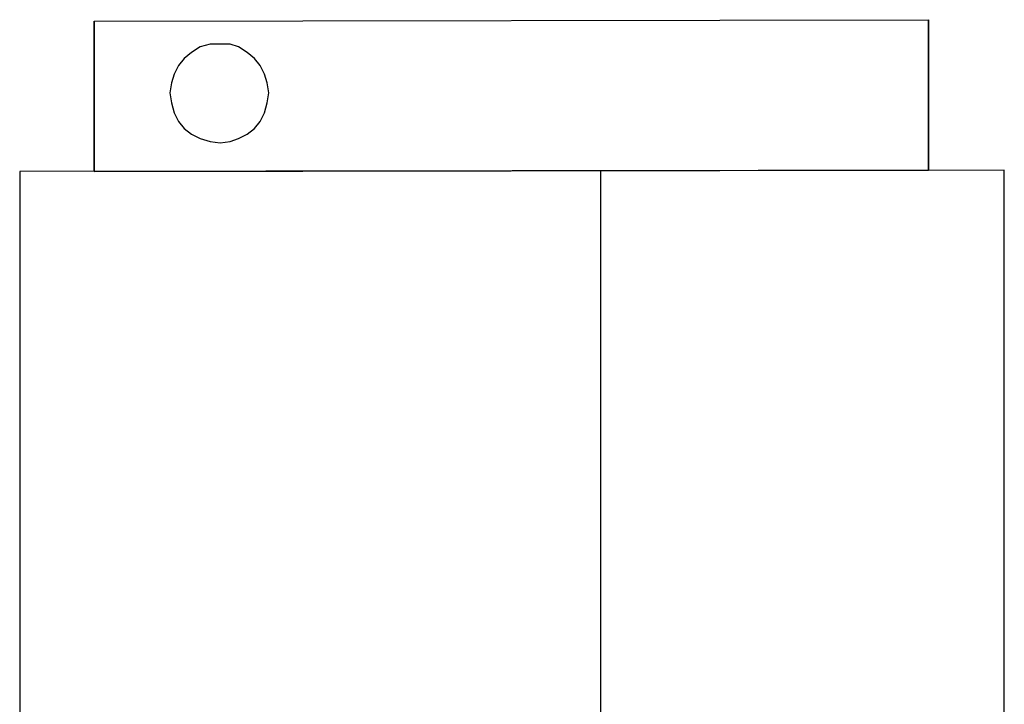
# Model space of a CAD drawing. Header units: millimetres. Extents: x 13115352 to 26511604, y 2875787 to 5794155.
# Tile 12 of 115: x 13124156 to 13125143, y 2881799 to 2882485. Entities that reach past the tile are written whole.
import ezdxf

# ---------------------------------------------------------------- set-up
doc = ezdxf.new("R2010")
doc.units = ezdxf.units.MM
doc.layers.get('0').update_dxf_attribs({"lineweight": 0})

msp = doc.modelspace()

# ---------------------------------------------------------------- linework, layer by layer
at = {"color": 32, "linetype": 'Continuous', "lineweight": 25, "true_color": 0xdd6e00}
msp.add_line((13124738.26, 2881721.36), (13124738.26, 2882332.71), dxfattribs=at)
for points in [[(13124230.23, 2882332.71), (13124230.23, 2882483.4), (13125066.89, 2882484.83), (13125066.89, 2882334.15)], [(13124230.23, 2882483.4), (13124230.23, 2882332.71), (13125066.89, 2882334.15), (13125066.89, 2882484.83)]]:
    msp.add_lwpolyline(points, dxfattribs=at)
for points in [[(13124356.52, 2882460.44), (13124346.47, 2882460.44), (13124336.43, 2882457.57), (13124327.82, 2882451.83), (13124320.64, 2882446.08), (13124314.9, 2882438.91), (13124310.6, 2882430.3), (13124307.73, 2882421.69), (13124306.29, 2882411.64), (13124307.73, 2882401.6), (13124310.6, 2882391.55), (13124314.9, 2882382.94), (13124320.64, 2882375.76), (13124327.82, 2882370.02), (13124336.43, 2882365.72), (13124346.47, 2882362.85), (13124356.52, 2882361.41), (13124366.56, 2882362.85), (13124375.18, 2882365.72), (13124383.79, 2882370.02), (13124390.96, 2882375.76), (13124396.7, 2882382.94), (13124401.01, 2882391.55), (13124403.88, 2882401.6), (13124405.31, 2882411.64), (13124403.88, 2882421.69), (13124401.01, 2882430.3), (13124396.7, 2882438.91), (13124390.96, 2882446.08), (13124383.79, 2882451.83), (13124375.18, 2882457.57), (13124366.56, 2882460.44)], [(13124356.52, 2882460.44), (13124346.47, 2882460.44), (13124336.43, 2882457.57), (13124327.82, 2882451.83), (13124320.64, 2882446.08), (13124314.9, 2882438.91), (13124310.6, 2882430.3), (13124307.73, 2882421.69), (13124306.29, 2882411.64), (13124307.73, 2882401.6), (13124310.6, 2882391.55), (13124314.9, 2882382.94), (13124320.64, 2882375.76), (13124327.82, 2882370.02), (13124336.43, 2882365.72), (13124346.47, 2882362.85), (13124356.52, 2882361.41), (13124366.56, 2882362.85), (13124375.18, 2882365.72), (13124383.79, 2882370.02), (13124390.96, 2882375.76), (13124396.7, 2882382.94), (13124401.01, 2882391.55), (13124403.88, 2882401.6), (13124405.31, 2882411.64), (13124403.88, 2882421.69), (13124401.01, 2882430.3), (13124396.7, 2882438.91), (13124390.96, 2882446.08), (13124383.79, 2882451.83), (13124375.18, 2882457.57), (13124366.56, 2882460.44)], [(13125142.95, 2881721.36), (13125142.95, 2882334.15), (13124155.6, 2882332.71), (13124155.6, 2881721.36)]]:
    msp.add_lwpolyline(points, close=True, dxfattribs=at)

doc.saveas('drawing.dxf')
